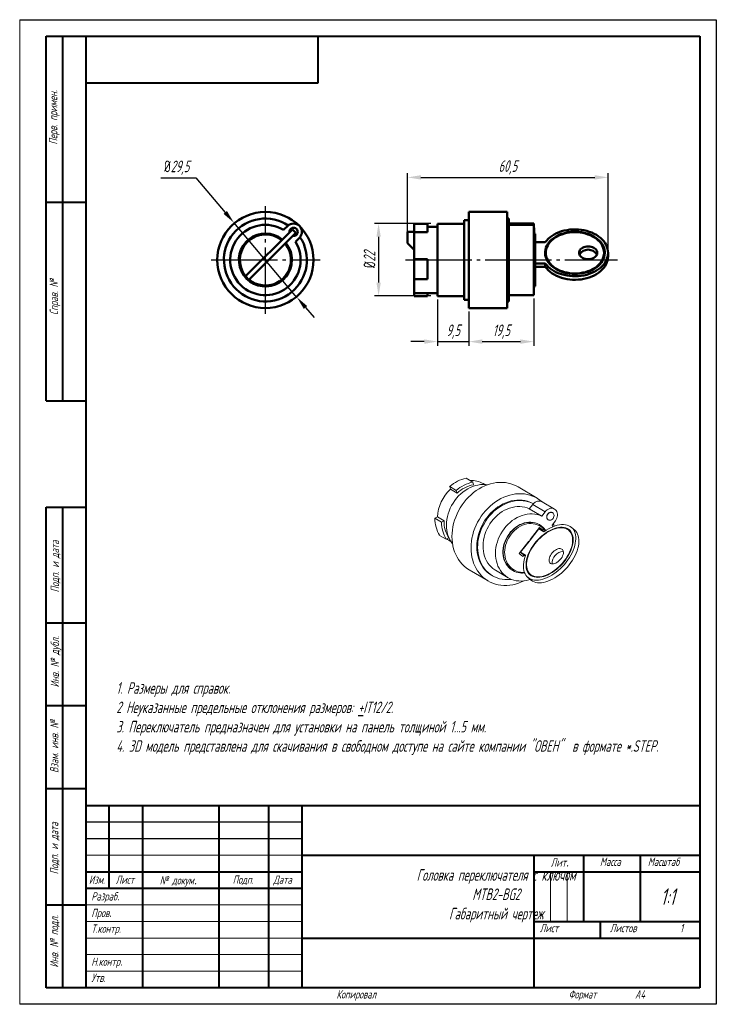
# Model space of a CAD drawing. Header units: millimetres. Extents: x 2381 to 2591, y 1129 to 1426.
import ezdxf

# ---------------------------------------------------------------- set-up
doc = ezdxf.new("R2010")
doc.units = ezdxf.units.MM
doc.linetypes.add('ГОСТ 2.303 5', pattern=[24, 20, -1.5, 1, -1.5])
for name, color, linetype, lineweight in [('main', 5, 'Continuous', 50), ('text', 7, 'Continuous', 25), ('Оси', 1, 'ГОСТ 2.303 5', 25), ('РАЗМЕРЫ', 7, 'Continuous', 25), ('ФОРМАТ', 7, 'Continuous', 25), ('ФОРМАТ @ 1', 7, 'Continuous', 25)]:
    doc.layers.add(name, color=color, linetype=linetype, lineweight=lineweight)
doc.styles.add('GOST', font='Gost.shx', dxfattribs={"width": 0.8, "oblique": 15, "height": 3.5})
doc.dimstyles.new('ISO-25', dxfattribs={"dimtxt": 3.5, "dimasz": 4, "dimexe": 1.25, "dimexo": 1, "dimgap": 1, "dimtad": 1, "dimtoh": 1, "dimdec": 1, "dimtxsty": 'GOST', "dimcen": 0, "dimclrd": 256, "dimclrt": 7, "dimadec": 0, "dimazin": 2, "dimtfac": 1, "dimtdec": 1, "dimtmove": 0, "dimatfit": 1, "dimfxl": 0, "dimlwd": -1, "dimarcsym": 0})
doc.dimstyles.get("Standard").update_dxf_attribs({"dimtxt": 3.5, "dimasz": 4, "dimexe": 1.25, "dimexo": 1, "dimgap": 1, "dimtad": 1, "dimdec": 1, "dimrnd": 0.5, "dimtxsty": 'GOST', "dimcen": 0, "dimclrd": 256, "dimclre": 256, "dimclrt": 7, "dimadec": 0, "dimazin": 2, "dimtfac": 1, "dimtdec": 1, "dimtmove": 2, "dimatfit": 1, "dimfxl": 0, "dimtolj": 1, "dimtzin": 0, "dimlwd": -1, "dimlwe": -1, "dimarcsym": 0})

# ---------------------------------------------------------------- blocks, each defined once
blk = doc.blocks.new('*D226')
at = {"layer": 'Defpoints', "color": 0}
for p in [(2445.36, 1364.52), (2464.39, 1341.98)]:
    blk.add_point(p, dxfattribs=at)
at = {"layer": 'РАЗМЕРЫ'}
for p, q in [((2423.37, 1378.06), (2433.93, 1378.06)), ((2433.93, 1378.06), (2442.78, 1367.58)), ((2464.39, 1341.98), (2445.36, 1364.52)), ((2466.97, 1338.92), (2469.55, 1335.87))]:
    blk.add_line(p, q, dxfattribs=at)
for points in [[(2442.27, 1367.15), (2443.29, 1368.01), (2445.36, 1364.52)], [(2467.48, 1339.35), (2466.46, 1338.49), (2464.39, 1341.98)]]:
    blk.add_solid(points, dxfattribs=at)
at = {"layer": 'РАЗМЕРЫ', "color": 7, "insert": (2428.15, 1381.07), "char_height": 3.5, "attachment_point": 5, "style": 'GOST'}
blk.add_mtext('\\A1;{\\Q0;%%c}29,5', dxfattribs=at)
blk = doc.blocks.new('*D227')
at = {"layer": 'Defpoints', "color": 0}
for p in [(2505.75, 1364.25), (2489, 1342.45), (2505.75, 1342.45)]:
    blk.add_point(p, dxfattribs=at)
at = {"layer": 'РАЗМЕРЫ'}
for p, q in [((2504.75, 1364.25), (2487.75, 1364.25)), ((2489, 1360.25), (2489, 1346.45)), ((2504.75, 1342.45), (2487.75, 1342.45))]:
    blk.add_line(p, q, dxfattribs=at)
for points in [[(2489.67, 1360.25), (2488.34, 1360.25), (2489, 1364.25)], [(2488.34, 1346.45), (2489.67, 1346.45), (2489, 1342.45)]]:
    blk.add_solid(points, dxfattribs=at)
at = {"layer": 'РАЗМЕРЫ', "color": 7, "insert": (2486.25, 1353.35), "char_height": 3.5, "attachment_point": 5, "rotation": 90, "style": 'GOST'}
blk.add_mtext('\\A1;{\\Q0;%%C}22', dxfattribs=at)
blk = doc.blocks.new('*D228')
at = {"layer": 'Defpoints', "color": 0}
for p in [(2535.75, 1342.65), (2516.25, 1338.75), (2535.75, 1328.63)]:
    blk.add_point(p, dxfattribs=at)
at = {"layer": 'РАЗМЕРЫ'}
for p, q in [((2535.75, 1341.65), (2535.75, 1327.38)), ((2516.25, 1337.75), (2516.25, 1327.38)), ((2520.25, 1328.63), (2531.75, 1328.63))]:
    blk.add_line(p, q, dxfattribs=at)
for points in [[(2520.25, 1329.3), (2520.25, 1327.96), (2516.25, 1328.63)], [(2531.75, 1327.96), (2531.75, 1329.3), (2535.75, 1328.63)]]:
    blk.add_solid(points, dxfattribs=at)
at = {"layer": 'РАЗМЕРЫ', "color": 7, "insert": (2526, 1331.64), "char_height": 3.5, "attachment_point": 5, "style": 'GOST'}
blk.add_mtext('\\A1;19,5', dxfattribs=at)
blk = doc.blocks.new('*D229')
at = {"layer": 'Defpoints', "color": 0}
for p in [(2506.75, 1342.35), (2516.25, 1338.75), (2516.25, 1328.63)]:
    blk.add_point(p, dxfattribs=at)
at = {"layer": 'РАЗМЕРЫ'}
for p, q in [((2506.75, 1341.35), (2506.75, 1327.38)), ((2516.25, 1337.75), (2516.25, 1327.38)), ((2502.75, 1328.63), (2498.75, 1328.63)), ((2506.75, 1328.63), (2516.25, 1328.63)), ((2520.25, 1328.63), (2524.25, 1328.63))]:
    blk.add_line(p, q, dxfattribs=at)
for points in [[(2502.75, 1327.96), (2502.75, 1329.3), (2506.75, 1328.63)], [(2520.25, 1329.3), (2520.25, 1327.96), (2516.25, 1328.63)]]:
    blk.add_solid(points, dxfattribs=at)
at = {"layer": 'РАЗМЕРЫ', "color": 7, "insert": (2511.5, 1331.64), "char_height": 3.5, "attachment_point": 5, "style": 'GOST'}
blk.add_mtext('\\A1;9,5', dxfattribs=at)
blk = doc.blocks.new('*D230')
at = {"layer": 'Defpoints', "color": 0}
for p in [(2558.18, 1378.16), (2497.75, 1360.46), (2558.18, 1355.24)]:
    blk.add_point(p, dxfattribs=at)
at = {"layer": 'РАЗМЕРЫ'}
for p, q in [((2497.75, 1361.46), (2497.75, 1379.41)), ((2501.75, 1378.16), (2554.18, 1378.16)), ((2558.18, 1356.24), (2558.18, 1379.41))]:
    blk.add_line(p, q, dxfattribs=at)
for points in [[(2501.75, 1378.83), (2501.75, 1377.5), (2497.75, 1378.16)], [(2554.18, 1377.5), (2554.18, 1378.83), (2558.18, 1378.16)]]:
    blk.add_solid(points, dxfattribs=at)
at = {"layer": 'РАЗМЕРЫ', "color": 7, "insert": (2527.97, 1381.17), "char_height": 3.5, "attachment_point": 5, "style": 'GOST'}
blk.add_mtext('\\A1;60,5', dxfattribs=at)

msp = doc.modelspace()

# ---------------------------------------------------------------- linework, layer by layer
at = {"layer": 'main', "lineweight": 50}
for p, q in [((2527.75, 1367.75), (2516.25, 1367.75)), ((2516.25, 1367.75), (2516.25, 1338.75)), ((2527.75, 1367.75), (2527.75, 1338.75)), ((2461.6, 1363.5), (2460.37, 1362.32)), ((2503.75, 1364.15), (2499.75, 1364.15)), ((2499.75, 1362.5), (2499.75, 1364.15)), ((2503.75, 1362.5), (2503.75, 1364.15)), ((2506.75, 1363.25), (2503.75, 1363.25)), ((2514.75, 1364.15), (2506.75, 1364.15)), ((2506.75, 1353.25), (2506.75, 1364.15)), ((2516.25, 1365.25), (2514.75, 1365.25)), ((2514.75, 1353.25), (2514.75, 1365.25)), ((2528.25, 1365.75), (2527.75, 1365.75)), ((2528.25, 1365.75), (2528.25, 1340.75)), ((2535.75, 1364.24), (2528.25, 1364.24)), ((2535.75, 1363.85), (2528.25, 1363.85)), ((2535.75, 1364.24), (2535.75, 1363.85)), ((2535.75, 1363.85), (2535.75, 1342.65)), ((2448.86, 1348.34), (2463, 1362.49)), ((2464.07, 1361.42), (2449.92, 1347.28)), ((2464.07, 1361.42), (2463, 1362.49)), ((2499.75, 1361.75), (2497.75, 1361.75)), ((2497.75, 1358.3), (2497.75, 1361.75)), ((2499.75, 1361.6), (2499.75, 1362.5)), ((2503.75, 1361.6), (2499.75, 1361.6)), ((2499.75, 1353.51), (2499.75, 1361.6)), ((2503.75, 1361.6), (2503.75, 1362.5)), ((2535.85, 1362.99), (2535.75, 1362.99)), ((2535.95, 1361.25), (2535.75, 1361.25)), ((2535.85, 1362.99), (2535.85, 1361.25)), ((2535.95, 1345.25), (2535.95, 1361.25)), ((2536.25, 1360.95), (2536.25, 1345.55)), ((2465.13, 1359.97), (2463.95, 1358.74)), ((2497.75, 1358.3), (2499.75, 1356.3)), ((2539.25, 1358.6), (2536.25, 1358.6)), ((2539.18, 1355.41), (2539.18, 1355.4)), ((2539.38, 1355.41), (2539.38, 1355.4)), ((2556.98, 1355.4), (2556.98, 1355.41)), ((2557.18, 1355.4), (2557.18, 1355.41)), ((2558.18, 1354.35), (2558.18, 1355.41)), ((2503.75, 1353.51), (2499.75, 1353.51)), ((2499.75, 1353.25), (2499.75, 1353.51)), ((2499.75, 1347.48), (2499.75, 1353.25)), ((2503.75, 1353.25), (2503.75, 1353.51)), ((2503.75, 1347.48), (2503.75, 1353.25)), ((2506.75, 1342.35), (2506.75, 1353.25)), ((2514.75, 1341.25), (2514.75, 1353.25)), ((2539.25, 1352.23), (2536.25, 1352.23)), ((2539.25, 1352.23), (2539.25, 1351.17)), ((2539.25, 1351.17), (2536.25, 1351.17)), ((2448.86, 1348.34), (2449.92, 1347.28)), ((2503.75, 1347.48), (2499.75, 1347.48)), ((2499.75, 1343.25), (2499.75, 1347.48)), ((2503.75, 1343.25), (2499.75, 1343.25)), ((2499.75, 1342.35), (2499.75, 1343.25)), ((2503.75, 1343.25), (2506.75, 1343.25)), ((2503.75, 1342.35), (2503.75, 1343.25)), ((2528.25, 1342.65), (2535.75, 1342.65)), ((2535.75, 1345.25), (2535.95, 1345.25)), ((2503.75, 1342.35), (2499.75, 1342.35)), ((2506.75, 1342.35), (2514.75, 1342.35)), ((2514.75, 1341.25), (2516.25, 1341.25)), ((2527.75, 1340.75), (2528.25, 1340.75)), ((2516.25, 1338.75), (2527.75, 1338.75))]:
    msp.add_line(p, q, dxfattribs=at)
at = {"layer": 'main', "lineweight": 20}
for p, q in [((2517.42, 1286.25), (2515.42, 1287.44)), ((2517.42, 1286.25), (2517.65, 1285.45)), ((2512.43, 1283.72), (2510.43, 1284.9)), ((2510.65, 1284.1), (2510.43, 1284.9)), ((2512.65, 1282.91), (2510.65, 1284.1)), ((2512.65, 1282.91), (2512.43, 1283.72)), ((2520.98, 1285.53), (2520.52, 1285.8)), ((2536.81, 1281.38), (2531.06, 1284.78)), ((2542.04, 1278.11), (2538.29, 1280.33)), ((2535.49, 1279.54), (2534.42, 1278.22)), ((2538.17, 1275.99), (2534.42, 1278.22)), ((2539.24, 1277.32), (2535.49, 1279.54)), ((2539.24, 1277.32), (2538.17, 1275.99)), ((2505.98, 1275.33), (2506.76, 1275.73)), ((2507.98, 1274.15), (2505.98, 1275.33)), ((2508.76, 1274.55), (2506.76, 1275.73)), ((2507.98, 1274.15), (2508.76, 1274.55)), ((2540.13, 1274.88), (2540.18, 1274.85)), ((2542.3, 1274.6), (2541.28, 1273.24)), ((2541.46, 1277), (2541.41, 1277.03)), ((2537.52, 1272.58), (2534.65, 1268.9)), ((2537.34, 1272.13), (2534.65, 1268.69)), ((2536.51, 1271.28), (2536.63, 1271.22)), ((2538.84, 1271.25), (2537.34, 1272.13)), ((2537.35, 1272.36), (2538.61, 1271.61)), ((2537.6, 1273.36), (2537.5, 1273.42)), ((2538.61, 1271.61), (2537.52, 1272.58)), ((2538.49, 1271.45), (2538.61, 1271.61)), ((2541.54, 1272.8), (2541.28, 1273.24)), ((2546.4, 1271.64), (2546.39, 1271.65)), ((2548.11, 1271.73), (2547.19, 1272.54)), ((2509.41, 1269.01), (2507.41, 1270.19)), ((2510.19, 1269.41), (2509.41, 1269.01)), ((2510.32, 1268.59), (2510.79, 1268.32)), ((2534.3, 1268.45), (2531.4, 1264.73)), ((2534.4, 1268.36), (2531.83, 1265.07)), ((2534.24, 1268.38), (2534.36, 1268.31)), ((2534.4, 1268.36), (2534.3, 1268.45)), ((2534.65, 1268.69), (2534.4, 1268.36)), ((2534.65, 1268.9), (2534.65, 1268.69)), ((2535.97, 1270.59), (2536.09, 1270.53)), ((2536.06, 1270.7), (2536.17, 1270.64)), ((2531.94, 1265.42), (2532.05, 1265.35)), ((2532.03, 1265.54), (2532.15, 1265.47)), ((2532.54, 1266.19), (2532.65, 1266.12)), ((2531.4, 1264.73), (2532.49, 1263.76)), ((2533.33, 1264.18), (2531.83, 1265.07)), ((2531.83, 1265.07), (2532.75, 1264.25)), ((2532.49, 1263.76), (2532.83, 1264.2)), ((2533.25, 1263.95), (2532.75, 1264.25)), ((2516.28, 1259.83), (2522.03, 1256.43)), ((2524.27, 1259.64), (2528.02, 1257.41)), ((2529.34, 1259.65), (2529.44, 1259.59)), ((2523.05, 1258.15), (2523.3, 1258)), ((2533.91, 1257.59), (2534.83, 1256.77)), ((2534.71, 1258.48), (2534.72, 1258.47))]:
    msp.add_line(p, q, dxfattribs=at)
at = {"layer": 'main', "lineweight": 50, "flags": 128}
for points in [[(2557.18, 1355.4), (2557.16, 1355.83), (2557.07, 1356.41), (2556.9, 1356.98), (2556.66, 1357.53), (2556.36, 1358.07), (2555.98, 1358.58), (2555.54, 1359.07), (2555.03, 1359.53), (2554.48, 1359.95), (2553.86, 1360.34), (2553.21, 1360.68), (2552.51, 1360.98), (2551.77, 1361.24), (2551, 1361.44), (2550.22, 1361.6), (2549.41, 1361.7), (2548.59, 1361.76), (2547.77, 1361.76), (2546.96, 1361.7), (2546.15, 1361.6), (2545.36, 1361.44), (2544.6, 1361.24), (2543.86, 1360.98), (2543.16, 1360.68), (2542.5, 1360.34), (2541.89, 1359.95), (2541.33, 1359.53), (2540.83, 1359.07), (2540.39, 1358.58), (2540.01, 1358.07), (2539.7, 1357.53), (2539.46, 1356.98), (2539.3, 1356.41), (2539.2, 1355.83), (2539.18, 1355.4)], [(2548.18, 1349.05), (2549, 1349.08), (2549.81, 1349.16), (2550.61, 1349.29), (2551.39, 1349.47), (2552.14, 1349.7), (2552.86, 1349.98), (2553.54, 1350.3), (2554.18, 1350.67), (2554.76, 1351.07), (2555.29, 1351.51), (2555.77, 1351.98), (2556.17, 1352.49), (2556.52, 1353.01), (2556.79, 1353.56), (2557, 1354.12), (2557.13, 1354.69), (2557.18, 1355.27), (2557.16, 1355.85), (2557.07, 1356.42), (2556.9, 1356.99), (2556.66, 1357.55), (2556.36, 1358.08), (2555.98, 1358.6), (2555.54, 1359.08), (2555.03, 1359.54), (2554.48, 1359.97), (2553.86, 1360.35), (2553.21, 1360.7), (2552.51, 1361), (2551.77, 1361.25), (2551, 1361.46), (2550.22, 1361.61), (2549.41, 1361.72), (2548.59, 1361.77), (2547.77, 1361.77), (2546.96, 1361.72), (2546.15, 1361.61), (2545.36, 1361.46), (2544.6, 1361.25), (2543.86, 1361), (2543.16, 1360.7), (2542.5, 1360.35), (2541.89, 1359.97), (2541.33, 1359.54), (2540.83, 1359.08), (2540.39, 1358.6), (2540.01, 1358.08), (2539.7, 1357.55), (2539.46, 1356.99), (2539.3, 1356.42), (2539.2, 1355.85), (2539.19, 1355.27), (2539.24, 1354.69), (2539.37, 1354.12), (2539.58, 1353.56), (2539.85, 1353.01), (2540.19, 1352.49), (2540.6, 1351.98), (2541.08, 1351.51), (2541.61, 1351.07), (2542.19, 1350.67), (2542.83, 1350.3), (2543.51, 1349.98), (2544.23, 1349.7), (2544.98, 1349.47), (2545.76, 1349.29), (2546.55, 1349.16), (2547.37, 1349.08), (2548.18, 1349.05)], [(2539.25, 1352.23), (2539.67, 1351.7), (2540.16, 1351.2), (2540.7, 1350.72), (2541.3, 1350.28), (2541.95, 1349.88), (2542.65, 1349.52), (2543.39, 1349.21), (2544.16, 1348.94), (2544.97, 1348.72), (2545.8, 1348.55), (2546.64, 1348.43), (2547.5, 1348.36), (2548.36, 1348.34), (2549.22, 1348.38), (2550.07, 1348.47), (2550.91, 1348.61), (2551.73, 1348.8), (2552.53, 1349.04), (2553.29, 1349.33), (2554.01, 1349.67), (2554.69, 1350.04), (2555.32, 1350.46), (2555.89, 1350.91), (2556.41, 1351.4), (2556.87, 1351.91), (2557.27, 1352.46), (2557.59, 1353.02), (2557.85, 1353.6), (2558.04, 1354.2), (2558.15, 1354.8), (2558.18, 1355.41), (2558.15, 1356.02), (2558.04, 1356.63), (2557.85, 1357.22), (2557.59, 1357.81), (2557.27, 1358.37), (2556.87, 1358.91), (2556.41, 1359.43), (2555.89, 1359.92), (2555.32, 1360.37), (2554.69, 1360.79), (2554.01, 1361.16), (2553.29, 1361.5), (2552.53, 1361.78), (2551.73, 1362.02), (2550.91, 1362.22), (2550.07, 1362.36), (2549.22, 1362.45), (2548.36, 1362.48), (2547.5, 1362.47), (2546.64, 1362.4), (2545.8, 1362.28), (2544.97, 1362.11), (2544.16, 1361.89), (2543.39, 1361.62), (2542.65, 1361.3), (2541.95, 1360.95), (2541.3, 1360.54), (2540.7, 1360.11), (2540.16, 1359.63), (2539.67, 1359.13), (2539.25, 1358.6)], [(2548.18, 1349.19), (2549, 1349.22), (2549.8, 1349.3), (2550.59, 1349.43), (2551.36, 1349.61), (2552.11, 1349.84), (2552.82, 1350.12), (2553.49, 1350.45), (2554.11, 1350.82), (2554.69, 1351.22), (2555.21, 1351.66), (2555.67, 1352.14), (2556.06, 1352.64), (2556.39, 1353.17), (2556.65, 1353.71), (2556.83, 1354.27), (2556.95, 1354.84), (2556.98, 1355.41), (2556.95, 1355.99), (2556.83, 1356.56), (2556.65, 1357.12), (2556.39, 1357.66), (2556.06, 1358.19), (2555.67, 1358.69), (2555.21, 1359.16), (2554.69, 1359.61), (2554.11, 1360.01), (2553.49, 1360.38), (2552.82, 1360.7), (2552.11, 1360.98), (2551.36, 1361.22), (2550.59, 1361.4), (2549.8, 1361.53), (2549, 1361.61), (2548.18, 1361.64), (2547.37, 1361.61), (2546.57, 1361.53), (2545.78, 1361.4), (2545, 1361.22), (2544.26, 1360.98), (2543.55, 1360.7), (2542.88, 1360.38), (2542.26, 1360.01), (2541.68, 1359.61), (2541.16, 1359.16), (2540.7, 1358.69), (2540.31, 1358.19), (2539.98, 1357.66), (2539.72, 1357.12), (2539.53, 1356.56), (2539.42, 1355.99), (2539.38, 1355.41), (2539.42, 1354.84), (2539.53, 1354.27), (2539.72, 1353.71), (2539.98, 1353.17), (2540.31, 1352.64), (2540.7, 1352.14), (2541.16, 1351.66), (2541.68, 1351.22), (2542.26, 1350.82), (2542.88, 1350.45), (2543.55, 1350.12), (2544.26, 1349.84), (2545, 1349.61), (2545.78, 1349.43), (2546.57, 1349.3), (2547.37, 1349.22), (2548.18, 1349.19)], [(2552.18, 1353.47), (2552.64, 1353.5), (2553.08, 1353.57), (2553.49, 1353.7), (2553.87, 1353.88), (2554.21, 1354.1), (2554.49, 1354.35), (2554.7, 1354.63), (2554.85, 1354.94), (2554.92, 1355.25), (2554.92, 1355.57), (2554.85, 1355.89), (2554.7, 1356.2), (2554.49, 1356.48), (2554.21, 1356.73), (2553.87, 1356.95), (2553.49, 1357.12), (2553.08, 1357.25), (2552.64, 1357.33), (2552.18, 1357.36), (2551.73, 1357.33), (2551.29, 1357.25), (2550.88, 1357.12), (2550.49, 1356.95), (2550.16, 1356.73), (2549.88, 1356.48), (2549.67, 1356.2), (2549.52, 1355.89), (2549.44, 1355.57), (2549.44, 1355.25), (2549.52, 1354.94), (2549.67, 1354.63), (2549.88, 1354.35), (2550.16, 1354.1), (2550.49, 1353.88), (2550.88, 1353.7), (2551.29, 1353.57), (2551.73, 1353.5), (2552.18, 1353.47)], [(2558.18, 1354.35), (2558.15, 1353.74), (2558.04, 1353.14), (2557.85, 1352.54), (2557.59, 1351.96), (2557.27, 1351.4), (2556.87, 1350.85), (2556.41, 1350.34), (2555.89, 1349.85), (2555.32, 1349.4), (2554.69, 1348.98), (2554.01, 1348.61), (2553.29, 1348.27), (2552.53, 1347.98), (2551.73, 1347.74), (2550.91, 1347.55), (2550.07, 1347.41), (2549.22, 1347.32), (2548.36, 1347.28), (2547.5, 1347.3), (2546.64, 1347.37), (2545.8, 1347.49), (2544.97, 1347.66), (2544.16, 1347.88), (2543.39, 1348.15), (2542.65, 1348.46), (2541.95, 1348.82), (2541.3, 1349.22), (2540.7, 1349.66), (2540.16, 1350.13), (2539.67, 1350.64), (2539.25, 1351.17)], [(2539.38, 1355.4), (2539.42, 1354.83), (2539.53, 1354.26), (2539.72, 1353.7), (2539.98, 1353.15), (2540.31, 1352.63), (2540.7, 1352.12), (2541.16, 1351.65), (2541.68, 1351.21), (2542.26, 1350.8), (2542.88, 1350.43), (2543.55, 1350.11), (2544.26, 1349.83), (2545, 1349.6), (2545.78, 1349.41), (2546.57, 1349.28), (2547.37, 1349.2), (2548.18, 1349.18)], [(2548.18, 1349.18), (2549, 1349.2), (2549.8, 1349.28), (2550.59, 1349.41), (2551.36, 1349.6), (2552.11, 1349.83), (2552.82, 1350.11), (2553.49, 1350.43), (2554.11, 1350.8), (2554.69, 1351.21), (2555.21, 1351.65), (2555.67, 1352.12), (2556.06, 1352.63), (2556.39, 1353.15), (2556.65, 1353.7), (2556.83, 1354.26), (2556.95, 1354.83), (2556.98, 1355.4)]]:
    msp.add_lwpolyline(points, dxfattribs=at)
at = {"layer": 'main', "lineweight": 20, "flags": 128}
for points in [[(2531.06, 1284.78), (2530.46, 1285.11), (2529.69, 1285.46), (2528.89, 1285.73), (2528.06, 1285.94), (2527.21, 1286.08), (2526.34, 1286.15), (2525.46, 1286.15), (2524.57, 1286.08), (2523.67, 1285.94), (2522.78, 1285.72), (2521.88, 1285.44), (2521, 1285.1), (2520.13, 1284.68), (2519.28, 1284.21), (2518.46, 1283.67), (2517.65, 1283.08), (2516.88, 1282.43), (2516.15, 1281.73), (2515.45, 1280.98), (2514.79, 1280.19), (2514.18, 1279.36), (2513.62, 1278.49), (2513.11, 1277.59), (2512.65, 1276.66), (2512.25, 1275.71), (2511.91, 1274.75), (2511.62, 1273.77), (2511.4, 1272.78), (2511.24, 1271.79), (2511.15, 1270.81), (2511.11, 1269.83), (2511.15, 1268.86), (2511.24, 1267.92), (2511.4, 1266.99), (2511.62, 1266.09), (2511.91, 1265.22), (2512.25, 1264.39), (2512.65, 1263.6), (2513.11, 1262.86), (2513.62, 1262.16), (2514.18, 1261.51), (2514.79, 1260.92), (2515.45, 1260.39), (2516.15, 1259.92), (2516.28, 1259.83)], [(2509.48, 1273.26), (2509.51, 1274.11), (2509.61, 1274.97), (2509.77, 1275.83), (2509.99, 1276.69), (2510.28, 1277.53), (2510.62, 1278.36), (2511.02, 1279.17), (2511.47, 1279.94), (2511.98, 1280.69), (2512.53, 1281.4), (2513.12, 1282.06), (2513.76, 1282.68), (2514.43, 1283.24), (2515.13, 1283.75), (2515.86, 1284.21), (2516.6, 1284.6), (2517.37, 1284.92), (2518.14, 1285.18), (2518.92, 1285.37), (2519.7, 1285.49), (2520.48, 1285.53), (2521.24, 1285.51), (2521.87, 1285.44)], [(2538.19, 1280.39), (2537.65, 1280.82), (2536.95, 1281.3), (2536.21, 1281.71), (2535.44, 1282.05), (2534.64, 1282.33), (2533.81, 1282.54), (2532.96, 1282.68), (2532.09, 1282.74), (2531.21, 1282.74), (2530.32, 1282.67), (2529.42, 1282.53), (2528.53, 1282.32), (2527.63, 1282.04), (2526.75, 1281.69), (2525.88, 1281.28), (2525.03, 1280.8), (2524.21, 1280.27), (2523.4, 1279.67), (2522.63, 1279.03), (2521.9, 1278.33), (2521.2, 1277.58), (2520.54, 1276.78), (2519.93, 1275.95), (2519.37, 1275.08), (2518.86, 1274.18), (2518.4, 1273.26), (2518, 1272.31), (2517.66, 1271.34), (2517.37, 1270.36), (2517.15, 1269.38), (2516.99, 1268.39), (2516.9, 1267.4), (2516.86, 1266.42), (2516.9, 1265.46), (2516.99, 1264.51), (2517.15, 1263.58), (2517.37, 1262.69), (2517.66, 1261.82), (2518, 1260.99), (2518.4, 1260.2), (2518.86, 1259.45), (2519.37, 1258.75), (2519.93, 1258.11), (2520.54, 1257.52), (2521.2, 1256.98), (2521.9, 1256.51), (2522.63, 1256.1), (2523.4, 1255.76), (2524.21, 1255.48), (2525.03, 1255.27), (2525.88, 1255.13), (2526.75, 1255.06), (2527.63, 1255.06), (2528.53, 1255.14), (2529.42, 1255.28), (2530.32, 1255.49), (2531.21, 1255.77), (2532.09, 1256.12), (2532.87, 1256.48)], [(2535.66, 1279.74), (2535.31, 1279.92), (2534.59, 1280.24), (2533.85, 1280.5), (2533.08, 1280.68), (2532.29, 1280.8), (2531.48, 1280.84), (2530.66, 1280.82), (2529.84, 1280.72), (2529.01, 1280.56), (2528.18, 1280.33), (2527.36, 1280.03), (2526.55, 1279.66), (2525.76, 1279.24), (2524.99, 1278.75), (2524.25, 1278.2), (2523.54, 1277.6), (2522.86, 1276.95), (2522.22, 1276.25), (2521.62, 1275.51), (2521.07, 1274.73), (2520.57, 1273.91), (2520.12, 1273.07), (2519.72, 1272.2), (2519.38, 1271.31), (2519.1, 1270.41), (2518.88, 1269.5), (2518.72, 1268.58), (2518.63, 1267.67), (2518.6, 1266.77), (2518.63, 1265.87), (2518.72, 1265), (2518.88, 1264.15), (2519.1, 1263.32), (2519.38, 1262.53), (2519.72, 1261.78), (2520.12, 1261.06), (2520.57, 1260.4), (2521.07, 1259.78), (2521.62, 1259.22), (2522.22, 1258.71), (2522.86, 1258.27), (2523.05, 1258.15)], [(2535.65, 1279.73), (2534.93, 1280.06), (2534.19, 1280.32), (2533.41, 1280.52), (2532.62, 1280.64), (2531.8, 1280.69), (2530.97, 1280.67), (2530.14, 1280.58), (2529.3, 1280.42), (2528.47, 1280.19), (2527.64, 1279.89), (2526.82, 1279.52), (2526.02, 1279.09), (2525.25, 1278.6), (2524.5, 1278.05), (2523.78, 1277.44), (2523.09, 1276.78), (2522.45, 1276.08), (2521.84, 1275.32), (2521.29, 1274.53), (2520.79, 1273.71), (2520.33, 1272.85), (2519.94, 1271.97), (2519.6, 1271.08), (2519.32, 1270.16), (2519.11, 1269.24), (2518.96, 1268.32), (2518.87, 1267.4), (2518.85, 1266.48), (2518.89, 1265.58), (2519, 1264.7), (2519.17, 1263.85), (2519.4, 1263.02), (2519.69, 1262.23), (2520.05, 1261.47), (2520.46, 1260.76), (2520.93, 1260.1), (2521.45, 1259.49), (2522.02, 1258.94), (2522.63, 1258.44), (2523.29, 1258.01), (2523.98, 1257.64), (2524.71, 1257.33), (2525.47, 1257.1), (2526.26, 1256.93), (2527.06, 1256.84), (2527.88, 1256.82), (2528.71, 1256.87), (2529.06, 1256.91)], [(2534.42, 1278.22), (2533.75, 1278.49), (2533.04, 1278.69), (2532.31, 1278.82), (2531.57, 1278.88), (2530.81, 1278.86), (2530.04, 1278.78), (2529.27, 1278.63), (2528.5, 1278.4), (2527.74, 1278.11), (2526.99, 1277.75), (2526.26, 1277.33), (2525.56, 1276.85), (2524.88, 1276.31), (2524.24, 1275.72), (2523.64, 1275.07), (2523.08, 1274.39), (2522.57, 1273.66), (2522.1, 1272.9), (2521.69, 1272.11), (2521.34, 1271.3), (2521.05, 1270.46), (2520.81, 1269.62), (2520.64, 1268.77), (2520.54, 1267.92), (2520.49, 1267.07), (2520.51, 1266.24), (2520.6, 1265.43), (2520.75, 1264.64), (2520.97, 1263.87), (2521.24, 1263.15), (2521.58, 1262.46), (2521.97, 1261.82), (2522.42, 1261.22), (2522.91, 1260.68), (2523.46, 1260.2), (2524.05, 1259.77), (2524.27, 1259.64)], [(2542.3, 1274.6), (2542.54, 1274.96), (2542.73, 1275.35), (2542.86, 1275.76), (2542.93, 1276.18), (2542.93, 1276.59), (2542.86, 1276.98), (2542.73, 1277.34), (2542.54, 1277.66), (2542.3, 1277.92), (2542.01, 1278.13), (2541.69, 1278.27), (2541.33, 1278.34), (2540.96, 1278.34), (2540.58, 1278.26), (2540.21, 1278.12), (2539.86, 1277.91), (2539.53, 1277.64), (2539.24, 1277.32)], [(2541.41, 1277.03), (2541.35, 1277.06), (2541.1, 1277.14), (2540.84, 1277.14), (2540.57, 1277.07), (2540.31, 1276.93), (2540.08, 1276.73), (2539.89, 1276.48), (2539.76, 1276.19), (2539.7, 1275.89), (2539.7, 1275.6), (2539.76, 1275.33), (2539.89, 1275.1), (2540.08, 1274.92), (2540.13, 1274.88)], [(2541.9, 1276.14), (2541.87, 1276.43), (2541.77, 1276.68), (2541.61, 1276.89), (2541.4, 1277.04), (2541.15, 1277.11), (2540.89, 1277.11), (2540.62, 1277.04), (2540.36, 1276.9), (2540.13, 1276.7), (2539.94, 1276.45), (2539.81, 1276.16), (2539.75, 1275.86), (2539.75, 1275.57), (2539.81, 1275.3), (2539.94, 1275.07), (2540.13, 1274.89), (2540.36, 1274.77), (2540.62, 1274.73), (2540.89, 1274.77), (2541.15, 1274.88), (2541.4, 1275.05), (2541.61, 1275.28), (2541.77, 1275.55), (2541.87, 1275.84), (2541.9, 1276.14)], [(2538.17, 1275.99), (2537.5, 1276.26), (2536.79, 1276.46), (2536.06, 1276.59), (2535.32, 1276.65), (2534.56, 1276.64), (2533.79, 1276.56), (2533.02, 1276.4), (2532.25, 1276.18), (2531.49, 1275.89), (2530.74, 1275.53), (2530.01, 1275.11), (2529.31, 1274.63), (2528.63, 1274.09), (2527.99, 1273.49), (2527.39, 1272.85), (2526.83, 1272.17), (2526.32, 1271.44), (2525.85, 1270.68), (2525.44, 1269.89), (2525.09, 1269.07), (2524.8, 1268.24), (2524.56, 1267.4), (2524.39, 1266.55), (2524.29, 1265.7), (2524.24, 1264.85), (2524.26, 1264.02), (2524.35, 1263.21), (2524.5, 1262.41), (2524.72, 1261.65), (2524.99, 1260.93), (2525.33, 1260.24), (2525.72, 1259.59), (2526.17, 1259), (2526.66, 1258.46), (2527.21, 1257.97), (2527.8, 1257.55), (2528.43, 1257.19), (2529.09, 1256.9), (2529.79, 1256.67), (2530.51, 1256.51), (2531.25, 1256.43), (2532.01, 1256.41), (2532.77, 1256.47), (2533.54, 1256.6), (2534.31, 1256.8), (2534.67, 1256.91)], [(2537.5, 1273.42), (2537.36, 1273.5), (2536.79, 1273.77), (2536.19, 1273.97), (2535.56, 1274.11), (2534.92, 1274.17), (2534.26, 1274.16), (2533.59, 1274.08), (2532.92, 1273.93), (2532.26, 1273.71), (2531.6, 1273.43), (2530.96, 1273.08), (2530.35, 1272.67), (2529.77, 1272.2), (2529.22, 1271.68), (2528.7, 1271.11), (2528.24, 1270.49), (2527.82, 1269.85), (2527.45, 1269.17), (2527.14, 1268.46), (2526.89, 1267.74), (2526.69, 1267), (2526.57, 1266.27), (2526.5, 1265.53), (2526.5, 1264.8), (2526.57, 1264.09), (2526.69, 1263.41), (2526.89, 1262.75), (2527.14, 1262.13), (2527.45, 1261.54), (2527.82, 1261.01), (2528.24, 1260.52), (2528.7, 1260.1), (2529.22, 1259.73), (2529.34, 1259.65)], [(2527.77, 1261.15), (2527.55, 1261.48), (2527.24, 1262.07), (2526.99, 1262.69), (2526.79, 1263.35), (2526.67, 1264.03), (2526.6, 1264.74), (2526.6, 1265.47), (2526.67, 1266.21), (2526.79, 1266.95), (2526.99, 1267.68), (2527.24, 1268.4), (2527.55, 1269.11), (2527.92, 1269.79), (2528.34, 1270.44), (2528.8, 1271.05), (2529.32, 1271.62), (2529.87, 1272.14), (2530.45, 1272.61), (2531.06, 1273.02), (2531.7, 1273.37), (2532.36, 1273.65), (2533.02, 1273.87), (2533.69, 1274.02), (2534.36, 1274.1), (2535.02, 1274.11), (2535.37, 1274.08)], [(2539.21, 1271.51), (2538.83, 1271.99), (2538.39, 1272.43), (2537.9, 1272.81), (2537.38, 1273.13), (2536.82, 1273.39), (2536.22, 1273.57), (2535.61, 1273.69), (2534.97, 1273.74), (2534.33, 1273.72), (2533.67, 1273.62), (2533.02, 1273.46), (2532.37, 1273.23), (2531.74, 1272.93), (2531.12, 1272.57), (2530.53, 1272.15), (2529.97, 1271.67), (2529.44, 1271.14), (2528.96, 1270.57), (2528.52, 1269.96), (2528.13, 1269.31), (2527.79, 1268.64), (2527.51, 1267.94), (2527.29, 1267.23), (2527.13, 1266.51), (2527.04, 1265.78), (2527, 1265.07), (2527.04, 1264.37), (2527.13, 1263.68), (2527.29, 1263.03), (2527.51, 1262.4), (2527.79, 1261.81), (2528.13, 1261.27), (2528.52, 1260.78), (2528.96, 1260.34), (2529.44, 1259.96), (2529.97, 1259.64), (2530.53, 1259.38), (2531.12, 1259.2), (2531.74, 1259.08), (2532.37, 1259.03), (2532.94, 1259.05)], [(2533.33, 1264.18), (2533.08, 1263.46), (2532.88, 1262.76), (2532.75, 1262.07), (2532.67, 1261.41), (2532.64, 1260.77), (2532.68, 1260.16), (2532.78, 1259.59), (2532.93, 1259.07), (2533.14, 1258.58), (2533.41, 1258.15), (2533.73, 1257.76), (2534.1, 1257.43), (2534.52, 1257.16), (2534.98, 1256.95), (2535.48, 1256.79), (2536.02, 1256.7), (2536.6, 1256.67), (2537.2, 1256.7), (2537.83, 1256.8), (2538.48, 1256.96), (2539.15, 1257.17), (2539.83, 1257.45), (2540.51, 1257.78), (2541.19, 1258.17), (2541.86, 1258.61), (2542.53, 1259.09), (2543.18, 1259.62), (2543.82, 1260.19), (2544.42, 1260.8), (2545, 1261.44), (2545.55, 1262.1), (2546.06, 1262.79), (2546.53, 1263.5), (2546.95, 1264.21), (2547.33, 1264.94), (2547.65, 1265.66), (2547.93, 1266.38), (2548.14, 1267.09), (2548.3, 1267.78), (2548.41, 1268.46), (2548.45, 1269.11), (2548.44, 1269.73), (2548.37, 1270.31), (2548.24, 1270.86), (2548.05, 1271.36), (2547.81, 1271.81), (2547.51, 1272.22), (2547.16, 1272.57), (2546.76, 1272.87), (2546.32, 1273.1), (2545.83, 1273.28), (2545.3, 1273.4), (2544.74, 1273.46), (2544.15, 1273.45), (2543.53, 1273.38), (2542.88, 1273.25), (2542.22, 1273.05), (2541.55, 1272.8), (2540.87, 1272.49), (2540.19, 1272.13), (2539.51, 1271.71), (2538.84, 1271.25)], [(2535.04, 1258), (2535.47, 1257.78), (2535.94, 1257.63), (2536.46, 1257.54), (2537, 1257.51), (2537.58, 1257.55), (2538.18, 1257.64), (2538.8, 1257.8), (2539.43, 1258.02), (2540.08, 1258.29), (2540.72, 1258.63), (2541.37, 1259.01), (2542.01, 1259.45), (2542.64, 1259.93), (2543.25, 1260.45), (2543.83, 1261.02), (2544.4, 1261.61), (2544.92, 1262.24), (2545.42, 1262.89), (2545.87, 1263.56), (2546.28, 1264.23), (2546.64, 1264.92), (2546.95, 1265.61), (2547.2, 1266.29), (2547.4, 1266.96), (2547.55, 1267.62), (2547.64, 1268.26), (2547.67, 1268.87), (2547.63, 1269.44), (2547.55, 1269.99), (2547.4, 1270.49), (2547.19, 1270.94), (2546.93, 1271.35), (2546.62, 1271.71), (2546.26, 1272.01), (2545.85, 1272.25), (2545.4, 1272.43), (2544.9, 1272.55), (2544.37, 1272.61), (2543.81, 1272.61), (2543.22, 1272.55), (2542.61, 1272.42), (2541.99, 1272.23), (2541.35, 1271.98), (2540.7, 1271.68), (2540.05, 1271.32), (2539.41, 1270.91), (2538.77, 1270.45), (2538.16, 1269.94), (2537.56, 1269.4), (2536.98, 1268.82), (2536.44, 1268.21), (2535.93, 1267.57), (2535.45, 1266.91), (2535.02, 1266.24), (2534.64, 1265.55), (2534.3, 1264.87), (2534.02, 1264.18), (2533.79, 1263.5), (2533.62, 1262.84), (2533.5, 1262.19), (2533.44, 1261.57), (2533.44, 1260.97), (2533.5, 1260.41), (2533.62, 1259.89), (2533.8, 1259.41), (2534.03, 1258.98), (2534.31, 1258.6), (2534.65, 1258.27), (2535.04, 1258)], [(2546.54, 1271.79), (2546.27, 1271.99), (2545.86, 1272.24), (2545.41, 1272.42), (2544.92, 1272.54), (2544.39, 1272.6), (2543.82, 1272.6), (2543.24, 1272.54), (2542.63, 1272.41), (2542, 1272.22), (2541.36, 1271.97), (2540.71, 1271.67), (2540.06, 1271.31), (2539.42, 1270.9), (2538.79, 1270.44), (2538.17, 1269.93), (2537.57, 1269.39), (2536.99, 1268.81), (2536.45, 1268.2), (2535.94, 1267.56), (2535.47, 1266.9), (2535.04, 1266.23), (2534.65, 1265.54), (2534.32, 1264.86), (2534.03, 1264.17), (2533.8, 1263.49), (2533.63, 1262.83), (2533.51, 1262.18), (2533.45, 1261.56), (2533.46, 1260.96), (2533.52, 1260.4), (2533.63, 1259.88), (2533.81, 1259.4), (2534.04, 1258.97), (2534.33, 1258.59), (2534.59, 1258.32)], [(2535.16, 1258.15), (2535.59, 1257.94), (2536.06, 1257.79), (2536.57, 1257.71), (2537.11, 1257.68), (2537.69, 1257.72), (2538.28, 1257.82), (2538.9, 1257.98), (2539.53, 1258.2), (2540.17, 1258.48), (2540.81, 1258.82), (2541.45, 1259.21), (2542.09, 1259.65), (2542.71, 1260.14), (2543.31, 1260.67), (2543.88, 1261.23), (2544.43, 1261.83), (2544.95, 1262.46), (2545.43, 1263.11), (2545.87, 1263.77), (2546.26, 1264.45), (2546.6, 1265.13), (2546.89, 1265.81), (2547.13, 1266.49), (2547.31, 1267.15), (2547.43, 1267.8), (2547.5, 1268.42), (2547.5, 1269.01), (2547.45, 1269.57), (2547.34, 1270.09), (2547.16, 1270.57), (2546.94, 1271), (2546.66, 1271.38), (2546.32, 1271.71), (2545.94, 1271.98), (2545.51, 1272.19), (2545.04, 1272.34), (2544.53, 1272.43), (2543.99, 1272.45), (2543.41, 1272.41), (2542.82, 1272.31), (2542.2, 1272.15), (2541.57, 1271.93), (2540.93, 1271.65), (2540.29, 1271.31), (2539.65, 1270.92), (2539.01, 1270.48), (2538.39, 1269.99), (2537.79, 1269.46), (2537.22, 1268.9), (2536.67, 1268.3), (2536.15, 1267.67), (2535.67, 1267.02), (2535.23, 1266.36), (2534.84, 1265.68), (2534.5, 1265), (2534.21, 1264.32), (2533.97, 1263.64), (2533.79, 1262.98), (2533.67, 1262.34), (2533.6, 1261.71), (2533.6, 1261.12), (2533.65, 1260.56), (2533.76, 1260.04), (2533.94, 1259.56), (2534.16, 1259.13), (2534.44, 1258.75), (2534.78, 1258.42), (2535.16, 1258.15)], [(2548.11, 1271.73), (2548.43, 1271.4), (2548.72, 1271), (2548.97, 1270.54), (2549.16, 1270.04), (2549.29, 1269.49), (2549.36, 1268.91), (2549.37, 1268.29), (2549.33, 1267.64), (2549.22, 1266.97), (2549.06, 1266.27), (2548.84, 1265.56), (2548.57, 1264.84), (2548.25, 1264.12), (2547.87, 1263.4), (2547.45, 1262.68), (2546.98, 1261.98), (2546.47, 1261.29), (2545.92, 1260.62), (2545.34, 1259.98), (2544.73, 1259.38), (2544.1, 1258.81), (2543.45, 1258.28), (2542.78, 1257.79), (2542.11, 1257.35), (2541.42, 1256.97), (2540.74, 1256.63), (2540.07, 1256.36), (2539.4, 1256.14), (2538.75, 1255.98), (2538.12, 1255.89), (2537.52, 1255.86), (2536.94, 1255.89), (2536.4, 1255.98), (2535.9, 1256.13), (2535.43, 1256.35), (2535.02, 1256.62), (2534.83, 1256.77)], [(2535.17, 1258.14), (2535.6, 1257.93), (2536.07, 1257.78), (2536.58, 1257.69), (2537.13, 1257.67), (2537.7, 1257.71), (2538.3, 1257.81), (2538.91, 1257.97), (2539.54, 1258.19), (2540.18, 1258.47), (2540.83, 1258.81), (2541.47, 1259.2), (2542.1, 1259.64), (2542.72, 1260.13), (2543.32, 1260.66), (2543.9, 1261.22), (2544.45, 1261.82), (2544.96, 1262.45), (2545.44, 1263.1), (2545.88, 1263.76), (2546.27, 1264.44), (2546.61, 1265.12), (2546.9, 1265.8), (2547.14, 1266.48), (2547.32, 1267.14), (2547.44, 1267.78), (2547.51, 1268.41), (2547.51, 1269), (2547.46, 1269.56), (2547.35, 1270.08), (2547.18, 1270.56), (2546.95, 1270.99), (2546.67, 1271.37), (2546.4, 1271.64)], [(2541.9, 1272.94), (2541.85, 1273.3), (2541.76, 1273.88)], [(2540.87, 1261.72), (2541.12, 1261.62), (2541.4, 1261.57), (2541.72, 1261.59), (2542.07, 1261.68), (2542.42, 1261.82), (2542.78, 1262.02), (2543.13, 1262.27), (2543.47, 1262.56), (2543.78, 1262.89), (2544.06, 1263.25), (2544.3, 1263.62), (2544.49, 1264), (2544.62, 1264.38), (2544.7, 1264.74), (2544.72, 1265.09), (2544.69, 1265.39), (2544.59, 1265.66), (2544.44, 1265.88), (2544.23, 1266.04), (2543.98, 1266.15), (2543.7, 1266.19), (2543.38, 1266.17), (2543.03, 1266.09), (2542.68, 1265.94), (2542.32, 1265.74), (2541.97, 1265.49), (2541.63, 1265.2), (2541.32, 1264.87), (2541.04, 1264.51), (2540.8, 1264.14), (2540.61, 1263.76), (2540.48, 1263.38), (2540.4, 1263.02), (2540.38, 1262.68), (2540.41, 1262.37), (2540.51, 1262.1), (2540.66, 1261.88), (2540.87, 1261.72)], [(2534.72, 1258.47), (2534.79, 1258.41), (2535.17, 1258.14)]]:
    msp.add_lwpolyline(points, dxfattribs=at)
at = {"layer": 'main', "lineweight": 50}
msp.add_circle((2454.88, 1353.25), 14.5, dxfattribs=at)
for centre, radius, start, end in [((2454.88, 1353.25), 12.5, 56.4783, 33.5217), ((2454.88, 1353.25), 10.6, 58.8218, 31.1782), ((2463.36, 1361.74), 2.5, 315, 135), ((2454.88, 1353.25), 8, 50.6282, 0), ((2454.88, 1353.25), 7.7, 50.8483, 219.1517), ((2463.36, 1361.74), 1.25, 0, 186.1217), ((2463.36, 1361.74), 1.25, 259.913, 0), ((2535.95, 1360.95), 0.3, 0, 90), ((2454.88, 1353.25), 7.7, 0, 39.6689), ((2454.88, 1353.25), 8, 0, 39.8694), ((2552.18, 1353.25), 3.11, 31.6536, 148.3464), ((2454.88, 1353.25), 7.7, 230.3311, 0), ((2535.95, 1345.55), 0.3, 270, 0)]:
    msp.add_arc(centre, radius, start, end, dxfattribs=at)
at = {"layer": 'main', "lineweight": 20}
for centre, radius, start, end in [((2517.68, 1276.81), 10.87, 102.0014, 131.8692), ((2519.68, 1275.62), 10.87, 102.0014, 131.8692), ((2517, 1279.76), 6.99, 59.777, 93.2534), ((2518.7, 1275.27), 11.94, 132.3648, 177.8087), ((2519.48, 1275.65), 9.97, 100.6104, 133.2602), ((2537.34, 1278.4), 2.15, 63.7207, 141.9512), ((2537.86, 1277.69), 3.01, 137.3257, 142.0639), ((2515.39, 1275.18), 9.41, 179.0983, 212.0102), ((2517.39, 1274), 9.41, 179.0983, 212.0102), ((2517.39, 1274.18), 8.64, 177.5715, 213.537), ((2518.67, 1273.06), 9.19, 178.784, 216.5921), ((2534.85, 1268.71), 5.4, 35.1762, 84.4095), ((2513.71, 1274.31), 6.64, 231.6355, 239.3526), ((2544.97, 1261.74), 3.64, 94.3514, 182.4642), ((2532.2, 1264.24), 5.4, 214.8854, 263.7512)]:
    msp.add_arc(centre, radius, start, end, dxfattribs=at)
for points, knots in [([(2539.4, 1271.62), (2539.36, 1271.68), (2539.33, 1271.74), (2539.29, 1271.79), (2539.29, 1271.8)], [0, 0, 0, 0, 0.9809922, 1, 1, 1, 1]), ([(2531.65, 1258.86), (2531.8, 1258.85), (2532.15, 1258.81), (2532.62, 1258.82), (2532.93, 1258.85), (2533.04, 1258.87)], [0, 0, 0, 0, 0.32675, 0.773723, 1, 1, 1, 1])]:
    msp.add_open_spline(points, degree=3, knots=knots, dxfattribs=at)
at = {"layer": 'Оси'}
for p, q in [((2454.88, 1336.98), (2454.88, 1369.47)), ((2438.49, 1353.25), (2471.37, 1353.25)), ((2497.1, 1353.25), (2561.04, 1353.25))]:
    msp.add_line(p, q, dxfattribs=at)
at = {"layer": 'ФОРМАТ', "lineweight": 0}
msp.add_line((2380.81, 1425.73), (2380.81, 1128.73), dxfattribs=at)
at = {"layer": 'ФОРМАТ', "ltscale": 5}
msp.add_line((2380.81, 1425.73), (2590.81, 1425.73), dxfattribs=at)
at = {"layer": 'ФОРМАТ', "linetype": 'ByBlock', "ltscale": 5}
for p, q in [((2590.81, 1425.73), (2590.81, 1128.73)), ((2590.81, 1128.73), (2380.81, 1128.73))]:
    msp.add_line(p, q, dxfattribs=at)
at = {"layer": 'ФОРМАТ', "lineweight": 40}
for p, q in [((2388.81, 1310.73), (2388.81, 1420.73)), ((2388.81, 1310.73), (2388.81, 1420.73)), ((2393.81, 1310.73), (2393.81, 1420.73)), ((2393.81, 1310.73), (2393.81, 1420.73)), ((2470.81, 1406.73), (2470.81, 1420.73)), ((2400.81, 1406.73), (2470.81, 1406.73)), ((2388.81, 1370.73), (2400.81, 1370.73)), ((2388.81, 1310.73), (2400.81, 1310.73)), ((2388.81, 1133.73), (2388.81, 1278.73)), ((2388.81, 1278.73), (2400.81, 1278.73)), ((2393.81, 1133.73), (2393.81, 1278.73)), ((2400.81, 1243.73), (2388.81, 1243.73)), ((2400.81, 1218.73), (2388.81, 1218.73)), ((2400.81, 1193.73), (2388.81, 1193.73)), ((2400.81, 1188.73), (2585.81, 1188.73)), ((2407.81, 1163.73), (2407.81, 1188.73)), ((2417.81, 1188.73), (2417.81, 1133.73)), ((2440.81, 1188.73), (2440.81, 1133.73)), ((2455.81, 1188.73), (2455.81, 1133.73)), ((2465.81, 1188.73), (2465.81, 1133.73)), ((2465.81, 1173.73), (2585.81, 1173.73)), ((2535.81, 1173.73), (2535.81, 1133.73)), ((2550.81, 1173.73), (2550.81, 1153.73)), ((2567.81, 1173.73), (2567.81, 1153.73)), ((2400.81, 1168.73), (2465.81, 1168.73)), ((2535.81, 1168.73), (2585.81, 1168.73)), ((2400.81, 1163.73), (2465.81, 1163.73)), ((2388.81, 1158.73), (2400.81, 1158.73)), ((2535.81, 1153.73), (2585.81, 1153.73)), ((2555.81, 1153.73), (2555.81, 1148.73)), ((2465.81, 1148.73), (2585.81, 1148.73))]:
    msp.add_line(p, q, dxfattribs=at)
at = {"layer": 'ФОРМАТ', "lineweight": 40, "ltscale": 5}
for p, q in [((2388.81, 1420.73), (2585.81, 1420.73)), ((2400.81, 1133.73), (2400.81, 1420.73)), ((2585.81, 1420.73), (2585.81, 1133.73)), ((2585.81, 1133.73), (2388.81, 1133.73))]:
    msp.add_line(p, q, dxfattribs=at)
at = {"layer": 'ФОРМАТ'}
for p, q in [((2400.81, 1370.73), (2388.81, 1370.73)), ((2400.81, 1183.73), (2465.81, 1183.73)), ((2400.81, 1178.73), (2465.81, 1178.73))]:
    msp.add_line(p, q, dxfattribs=at)
at = {"layer": 'ФОРМАТ', "linetype": 'Continuous', "lineweight": 0}
for p, q in [((2400.81, 1173.73), (2465.81, 1173.73)), ((2540.81, 1168.73), (2540.81, 1153.73)), ((2545.81, 1168.73), (2545.81, 1153.73)), ((2400.81, 1158.73), (2465.81, 1158.73)), ((2400.81, 1153.73), (2465.81, 1153.73)), ((2400.81, 1148.73), (2465.81, 1148.73)), ((2400.81, 1143.73), (2465.81, 1143.73)), ((2400.81, 1138.73), (2465.81, 1138.73))]:
    msp.add_line(p, q, dxfattribs=at)
at = {"layer": 'ФОРМАТ', "linetype": 'Continuous'}
msp.add_line((2388.81, 1133.73), (2400.81, 1133.73), dxfattribs=at)

# ---------------------------------------------------------------- texts
at = {"layer": 'text', "ltscale": 100, "insert": (2409.92, 1225.89), "char_height": 3.5, "width": 178.5111, "attachment_point": 1, "style": 'GOST'}
msp.add_mtext('1. Размеры для справок.\\P2 Неуказанные предельные отклонения размеров: {\\L+}IT12/2.\\P3. Переключатель предназначен для установки на панель толщиной 1...5 мм.\\P4. 3D модель представлена для скачивания в свободном доступе на сайте компании "ОВЕН"  в формате *.STEP.', dxfattribs=at)
at = {"layer": 'ФОРМАТ', "char_height": 2.5, "attachment_point": 1, "rotation": 90, "style": 'GOST'}
for s, insert in [('{\\Q15;\\W0.8;Перв. примен\\W0.965;.}', (2389.64, 1388.05)), ('Справ. №', (2389.86, 1336.66)), ('{\\Q15;\\W0.8;Подп. и дата}', (2390.16, 1252.98)), ('Инв. № {\\Fgost_au|c204;дубл.}', (2390.15, 1224.32)), ('Взам. инв. №', (2389.99, 1198.51)), ('{\\Q15;\\W0.8;Подп. и дата}', (2389.93, 1167.93)), ('Инв. № {\\Fgost_au|c204;подл\\W0.965;.}', (2389.93, 1139.8))]:
    msp.add_mtext(s, dxfattribs=dict(at, insert=insert))
at = {"layer": 'ФОРМАТ', "attachment_point": 1, "style": 'GOST'}
for s, insert, char_height in [('{\\Q15;\\W0.8;Лит\\H1.4x;\\W0.965;.}', (2540.88, 1173.77), 2.5), ('{\\Q15;\\W0.8;Масштаб}', (2570.16, 1172.98), 2.5), ('{\\Q15;\\W0.8;Масса}', (2555.72, 1172.98), 2.5), ('{\\Q15;\\W0.784;Изм.}', (2401.67, 1167.58), 2.5), ('{\\Q15;\\W0.8;Лист}', (2409.73, 1167.58), 2.5), ('{\\Q15;\\W0.8;Подп.}', (2445.01, 1167.6), 2.5), ('{\\Q15;\\W0.8;Дата}', (2457.26, 1167.58), 2.5), ('\\pxqc;Головка переключателя c ключом\\PMTB2-BG2\\PГабаритный чертеж', (2500.47, 1169.51), 3.5), ('{\\Q15;\\W0.8;Разраб\\H1.4x;.}', (2402.39, 1163.54), 2.5), ('1:1', (2574.02, 1163.7), 5), ('{\\Q15;\\W0.8;Пров\\H1.4x;.}', (2402.39, 1158.54), 2.5), ('{\\Q15;\\W0.8;Т.контр\\W0.965;.}', (2402.39, 1152.8), 2.5), ('Лист    ', (2537.59, 1152.98), 2.5), ('{\\Q15;\\W0.8;Листов}', (2558.72, 1152.98), 2.5), ('1', (2579.88, 1152.96), 2.5), ('{\\Q15;\\W0.8;Н.контр\\H1.4x;.}', (2402.39, 1143.84), 2.5), ('{\\Q15;\\W0.8;Утв.}', (2402.39, 1137.98), 2.5), ('{\\W0.9;Копировал}', (2476.31, 1132.98), 2.5), ('{\\W0.9;Формат}', (2546.31, 1132.98), 2.5), ('{\\W0.9;A4}', (2566.31, 1132.96), 2.5)]:
    msp.add_mtext(s, dxfattribs=dict(at, insert=insert, char_height=char_height))
at = {"layer": 'ФОРМАТ @ 1', "insert": (2423.01, 1167.39), "char_height": 2.5, "attachment_point": 1, "style": 'GOST'}
msp.add_mtext('№ докум{\\Fwin_eskd|c204;\\W0.965;.}', dxfattribs=at)

# ---------------------------------------------------------------- dimensions: what is measured, and where the dimension line sits
at = {"layer": 'РАЗМЕРЫ'}
dim = msp.add_diameter_dim_2p(p1=(2464.39, 1341.98), p2=(2445.36, 1364.52), text='{\\Q0;%%c}29,5', dimstyle='ISO-25', override={"dimlfac": 1, "dimtxsty": 'GOST', "dimsah": 1, "dimse1": 1, "dimse2": 1, "dimtmove": 1, "dimtolj": 1}, dxfattribs=at)
dim.commit()
dim.dimension.update_dxf_attribs({"geometry": '*D226', "text_midpoint": (2433.93, 1378.06), "dimtype": 163})
for base, p1, p2, picture, middle in [((2558.18, 1378.16), (2497.75, 1360.46), (2558.18, 1355.24), '*D230', (2527.97, 1381.17)), ((2535.75, 1328.63), (2516.25, 1338.75), (2535.75, 1342.65), '*D228', (2526, 1331.64)), ((2516.25, 1328.63), (2506.75, 1342.35), (2516.25, 1338.75), '*D229', (2511.5, 1331.64))]:
    dim = msp.add_linear_dim(base=base, p1=p1, p2=p2, dimstyle='Standard', override={"dimlfac": 1, "dimtxsty": 'GOST', "dimsah": 1, "dimtmove": 1, "dimtolj": 1}, dxfattribs=at)
    dim.commit()
    dim.dimension.update_dxf_attribs({"geometry": picture, "text_midpoint": middle})
dim = msp.add_linear_dim(base=(2489, 1342.45), p1=(2505.75, 1364.25), p2=(2505.75, 1342.45), angle=90, text='{\\Q0;%%C}<>', dimstyle='Standard', override={"dimlfac": 1, "dimtxsty": 'GOST', "dimsah": 1, "dimtmove": 1, "dimtolj": 1}, dxfattribs=at)
dim.commit()
dim.dimension.update_dxf_attribs({"geometry": '*D227', "text_midpoint": (2486.25, 1353.35)})

doc.saveas('drawing.dxf')
